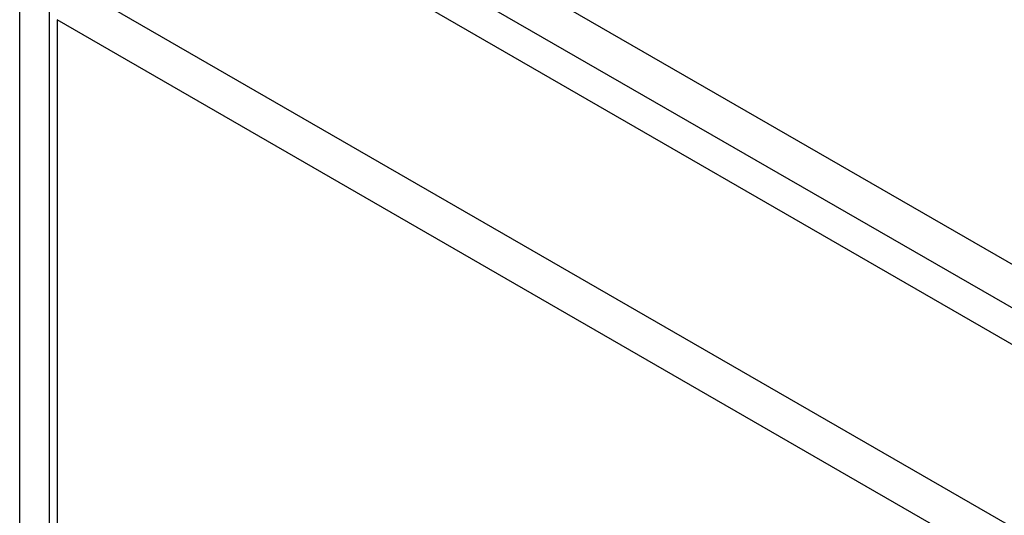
# Model space of a CAD drawing. Header units: inches. Extents: x 635 to 745, y 253 to 341.
# Tile 89 of 127: x 686.18 to 689.85, y 304.52 to 306.37. Entities that reach past the tile are written whole.
import ezdxf

# ---------------------------------------------------------------- set-up
doc = ezdxf.new("R2010")
doc.units = ezdxf.units.IN
doc.header["$MEASUREMENT"] = 0
doc.layers.add('Visible Edges(ANSI)', color=7, linetype='Continuous', lineweight=25)
doc.layers.add('Visible Tangent Edges(ANSI)', color=7, linetype='Continuous', lineweight=25)

msp = doc.modelspace()

# ---------------------------------------------------------------- linework, layer by layer
at = {"layer": 'Visible Edges(ANSI)'}
for p, q in [((686.9807, 306.8335), (737.613, 277.6009)), ((686.2912, 306.4118), (686.2912, 282.1455))]:
    msp.add_line(p, q, dxfattribs=at)
at = {"layer": 'Visible Tangent Edges(ANSI)'}
for p, q in [((737.8839, 277.7425), (687.1122, 307.0555)), ((687.0422, 306.9343), (737.8139, 277.6212)), ((686.1809, 282.2664), (686.1809, 306.5326)), ((686.3902, 306.4926), (737.0226, 277.26)), ((736.9526, 277.1388), (686.3202, 306.3714)), ((686.3202, 306.3714), (686.3202, 282.1051))]:
    msp.add_line(p, q, dxfattribs=at)

doc.saveas('drawing.dxf')
